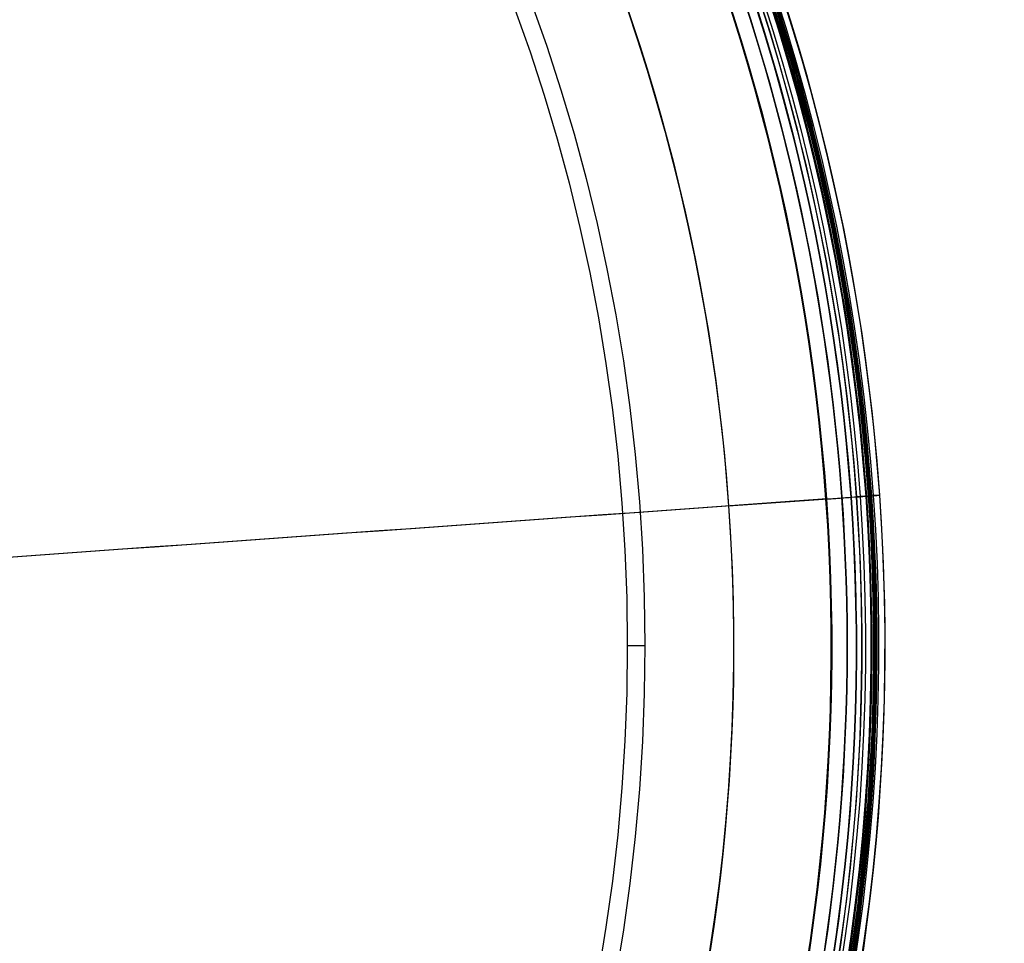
# Model space of a CAD drawing. Header units: millimetres. Extents: x -257 to 273, y -282 to 246.
# Tile 250 of 256: x 143 to 251, y -25 to 76. Entities that reach past the tile are written whole.
import ezdxf

# ---------------------------------------------------------------- set-up
doc = ezdxf.new("R2010")
doc.units = ezdxf.units.MM
doc.layers.add('Layer 01', color=7, linetype='Continuous', true_color=0x000000)

# ---------------------------------------------------------------- blocks, each defined once
blk = doc.blocks.new('Verpan Serie 430 Chair_Sæderamme til Serie430_Vink')
at = {"layer": 'Layer 01', "color": 254, "true_color": 0xcad1ee}
for p, q in [((202, -1.932676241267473e-12), (203.9206423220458, -55.00000000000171)), ((226, -55), (226, -1.77635683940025e-15))]:
    blk.add_line(p, q, dxfattribs=at)
at = {"layer": 'Layer 01', "color": 254, "true_color": 0xcad1ee, "extrusion": (0, -1, 0)}
for centre, radius, start, end in [((0, 1.4210854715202e-14), 201.9999999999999, 270, 90), ((3.581135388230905e-12, -1.4210854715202e-14), 225.9999999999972, 320.5634955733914, 39.43650442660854), ((0, 1.4210854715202e-14, 55), 203.9206423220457, 270, 90)]:
    blk.add_arc(centre, radius, start, end, dxfattribs=at)
at = {"layer": 'Layer 01', "color": 254, "true_color": 0xcad1ee, "extrusion": (0, 1, 0)}
for centre, radius, start, end in [((0, 0, -27.5), 226, 140.4684851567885, 219.5315148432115), ((-7.958078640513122e-13, -3.428716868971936e-14, -55), 225.9999999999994, 140.3435993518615, 219.6564006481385)]:
    blk.add_arc(centre, radius, start, end, dxfattribs=at)
blk = doc.blocks.new('Vepan Serie 430 - Upholstery')
at = {"layer": 'Layer 01', "color": 250, "true_color": 0x404040}
for p, q in [((227, 61.33354350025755), (227, 60.33354350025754)), ((228, 61.33354350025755), (228, 60.33354350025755)), ((229.0000000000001, 61.33354350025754), (229.1000000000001, 61.33354350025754)), ((227.0000000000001, 60.33354350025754), (229.1000000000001, 60.33354350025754)), ((229.1000000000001, 60.33354350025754), (229.1000000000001, 59.33354350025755)), ((230.1000000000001, 60.33354350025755), (230.1000000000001, 59.33354350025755)), ((228.7132495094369, 58.80811796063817), (228.8773500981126, 58.91751835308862)), ((229.2679497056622, 57.9760676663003), (229.4320502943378, 58.08546805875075)), ((227.6, 56.72799222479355), (227.6, -4.440892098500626e-15)), ((228.6, 56.72799222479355), (228.6, -4.440892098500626e-15)), ((213.6000000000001, 0), (213.6000000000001, -1.000000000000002)), ((213.6000000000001, 0), (227.6, 0)), ((213.6000000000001, -1.000000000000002), (227.6000000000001, -1.000000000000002))]:
    blk.add_line(p, q, dxfattribs=at)
for centre, radius, end in [((-5.542233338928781e-13, -2529.199999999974), 2604.199999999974, 89.99999999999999), ((-3.552713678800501e-12, -2529.200000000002), 2603.200000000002, 89.99999999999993)]:
    blk.add_arc(centre, radius, 85.0580022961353, end, dxfattribs=at)
at = {"layer": 'Layer 01', "color": 250, "true_color": 0x404040, "extrusion": (0, 1, 0)}
for centre, radius, start, end in [((0, 0, 65.31867317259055), 224.3445888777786, 90.00000000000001, 180), ((0, 0, 65.31867317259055), 224.3445888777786, 180, 270), ((0, 0, 64.32239075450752), 224.258441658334, 180, 270), ((1.4210854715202e-14, -4.263256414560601e-14, 64.32239075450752), 224.258441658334, 90.00000000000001, 180), ((8.758115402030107e-47, 1.486413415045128e-63, 61.33354350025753), 229, 90.00000000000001, 270), ((0, 0, 60.33354350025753), 227, 90.00000000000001, 270), ((0, 1.192776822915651e-62, 58.80811796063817), 228.7132495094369, 90.00000000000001, 270), ((0, 1.253938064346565e-63, 57.9760676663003), 229.2679497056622, 90.00000000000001, 270), ((0, 0), 227.6, 90.00000000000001, 270), ((0, 1.122112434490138e-63, -1.000000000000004), 227.6000000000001, 90.00000000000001, 270)]:
    blk.add_arc(centre, radius, start, end, dxfattribs=at)
at = {"layer": 'Layer 01', "color": 250, "true_color": 0x404040, "extrusion": (0, 0, -1)}
for centre, radius, start, end in [((-224, 61.33354350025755), 4, 94.94199770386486, 180), ((-224, 61.33354350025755), 3, 94.94199770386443, 180), ((-229, 60.33354350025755), 0.999999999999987, 0, 90), ((-229.1000000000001, 60.33354350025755), 1.000000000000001, 90, 180), ((-228.6000000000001, 59.33354350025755), 0.5000000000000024, 180, 236.3099324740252), ((-228.6000000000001, 59.33354350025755), 1.500000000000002, 180, 236.3099324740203), ((-230.1000000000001, 56.72799222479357), 2.500000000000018, 359.9999999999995, 56.3099324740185), ((-230.1000000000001, 56.72799222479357), 1.500000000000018, 359.9999999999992, 56.30993247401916), ((-227.6000000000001, -1.734723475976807e-15), 1, 180, 270)]:
    blk.add_arc(centre, radius, start, end, dxfattribs=at)
at = {"layer": 'Layer 01', "color": 250, "true_color": 0x404040, "extrusion": (0, -1, 0)}
for centre, radius, end in [((0, 0, -61.33354350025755), 229.1000000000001, 90), ((0, 0, -61.33354350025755), 228, 90), ((0, 0, -61.33354350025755), 227, 90), ((0, 0, -60.83354350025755), 228, 90.00000000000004), ((0, 0, -60.83354350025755), 227, 89.99999999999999), ((0, 0, -60.33354350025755), 230.1000000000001, 90), ((0, 1.4210854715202e-14, -60.33354350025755), 228.0000000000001, 90), ((0, 0, -60.33354350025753), 229.1000000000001, 90), ((0, 0, -59.83354350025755), 230.1000000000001, 89.99999999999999), ((0, 0, -59.83354350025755), 229.1000000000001, 89.99999999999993), ((0, 0, -59.33354350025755), 230.1000000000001, 90), ((0, 0, -59.33354350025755), 229.1000000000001, 90), ((0, 0, -58.91751835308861), 228.8773500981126, 90), ((0, 0, -58.08546805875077), 229.4320502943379, 90), ((0, 0, -56.72799222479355), 227.6, 90), ((0, 0, -56.72799222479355), 228.6, 90), ((0, 0, -56.72799222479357), 227.6, 90), ((0, 0, -56.72799222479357), 228.6, 90), ((0, 0, -28.36399611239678), 228.6, 89.99999999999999), ((0, 0, -28.36399611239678), 227.6, 90.00000000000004), ((0, 1.4210854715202e-14), 228.6000000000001, 90), ((0, 1.4210854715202e-14), 213.6000000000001, 90), ((0, 0, 0.5000000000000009), 213.6000000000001, 89.99999999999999), ((0, 1.4210854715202e-14, 1.000000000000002), 213.6000000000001, 90)]:
    blk.add_arc(centre, radius, 270, end, dxfattribs=at)
blk = doc.blocks.new('430 dining chair')
at = {"layer": 'Layer 01', "extrusion": (0.0712518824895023, 5.224313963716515e-20, 0.9974583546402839), "rotation": 270}
blk.add_blockref('Vepan Serie 430 - Upholstery', (-52.97558251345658, 3.874390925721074e-17), dxfattribs=at)
at = {"layer": 'Layer 01'}
blk.add_blockref('Verpan Serie 430 Chair_Sæderamme til Serie430_Vink', (0, 2.024417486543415), dxfattribs=at)

msp = doc.modelspace()

# ---------------------------------------------------------------- block references
at = {"layer": 'Layer 01', "extrusion": (0, -1, 2.288909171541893e-16)}
msp.add_blockref('430 dining chair', (7.500000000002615, 70.18634344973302, -7.477788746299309), dxfattribs=at)

doc.saveas('drawing.dxf')
